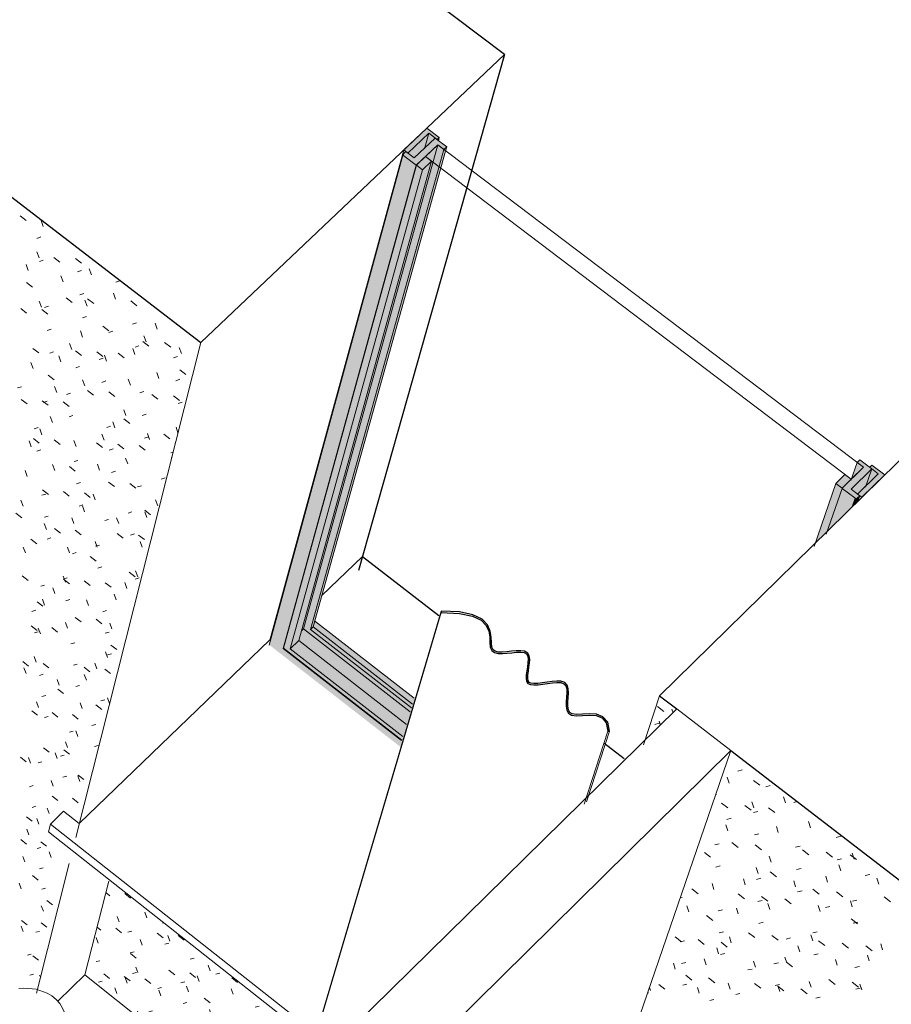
# Model space of a CAD drawing. Header units: centimetres. Extents: x 1151.07 to 1152.71, y 1902.53 to 1904.06.
# Tile 63 of 65: x 1151.95 to 1152.16, y 1903.55 to 1903.79. Entities that reach past the tile are written whole.
import ezdxf

# ---------------------------------------------------------------- set-up
doc = ezdxf.new("R2010")
doc.units = ezdxf.units.CM
for name, color, linetype, lineweight in [('Krawędzie wspólne', 7, 'Continuous', 9), ('Meble', 7, 'Continuous', 9), ('Okna', 7, 'Continuous', 9), ('Okna-2', 250, 'Continuous', 25), ('Rama_Szpros', 7, 'Continuous', 9), ('Rama_Szpros-1', 8, 'Continuous', 9), ('Rama_Szpros-2', 9, 'Continuous', 9), ('Rama_Szpros-3', 50, 'Continuous', 18), ('Rama_Szpros-4', 67, 'Continuous', 9), ('Szkło', 50, 'Continuous', 18), ('Szkło-1', 67, 'Continuous', 9), ('Wzór powierzchni', 7, 'Continuous', 9), ('Wzór powierzchni-4', 10, 'Continuous', 9), ('Ściany', 7, 'Continuous', 9), ('Ściany-1', 250, 'Continuous', 25), ('Ściany-2', 47, 'Continuous', 25), ('Ściany-3', 67, 'Continuous', 9)]:
    doc.layers.add(name, color=color, linetype=linetype, lineweight=lineweight)

# ---------------------------------------------------------------- blocks, each defined once
blk = doc.blocks.new('FP_17-Aksono Kopia 1')
at = {"layer": 'Wzór powierzchni-4'}
for p, q in [((1151.94755, 1903.74092), (1151.94905, 1903.73976)), ((1151.95329, 1903.73827), (1151.95275, 1903.73979)), ((1151.95264, 1903.73568), (1151.95168, 1903.73532)), ((1151.95224, 1903.73052), (1151.9517, 1903.73203)), ((1151.94957, 1903.72737), (1151.94903, 1903.72887)), ((1151.95329, 1903.72994), (1151.95232, 1903.72959)), ((1151.95591, 1903.73065), (1151.95741, 1903.72949)), ((1151.96122, 1903.7304), (1151.96272, 1903.72924)), ((1151.96271, 1903.72741), (1151.96174, 1903.72706)), ((1151.9652, 1903.7263), (1151.96466, 1903.72781)), ((1151.94915, 1903.72442), (1151.95064, 1903.72327)), ((1151.95817, 1903.72455), (1151.95763, 1903.72606)), ((1151.97219, 1903.72487), (1151.97121, 1903.72452)), ((1151.96333, 1903.72169), (1151.96236, 1903.72135)), ((1151.97115, 1903.7203), (1151.97062, 1903.72181)), ((1151.95281, 1903.7183), (1151.95228, 1903.71979)), ((1151.95895, 1903.72066), (1151.96044, 1903.71951)), ((1151.9641, 1903.71859), (1151.96357, 1903.72009)), ((1151.96425, 1903.72039), (1151.96575, 1903.71924)), ((1151.97493, 1903.71985), (1151.97644, 1903.71869)), ((1151.94769, 1903.71799), (1151.94917, 1903.71684)), ((1151.95293, 1903.71772), (1151.95442, 1903.71657)), ((1151.95457, 1903.71856), (1151.95361, 1903.71821)), ((1151.96395, 1903.716), (1151.96299, 1903.71566)), ((1151.97636, 1903.71446), (1151.97538, 1903.71412)), ((1151.98147, 1903.71287), (1151.98094, 1903.71438)), ((1151.95521, 1903.7129), (1151.95426, 1903.71256)), ((1151.96301, 1903.71094), (1151.96248, 1903.71243)), ((1151.96803, 1903.71366), (1151.96953, 1903.7125)), ((1151.97045, 1903.71239), (1151.96947, 1903.71205)), ((1151.96032, 1903.70785), (1151.95979, 1903.70933)), ((1151.97793, 1903.70986), (1151.97943, 1903.70869)), ((1151.97871, 1903.70975), (1151.97818, 1903.71125)), ((1151.98329, 1903.70956), (1151.98481, 1903.7084)), ((1151.95072, 1903.70814), (1151.95221, 1903.70699)), ((1151.95585, 1903.70727), (1151.95489, 1903.70693)), ((1151.96122, 1903.70754), (1151.96271, 1903.70639)), ((1151.9665, 1903.70724), (1151.96799, 1903.70609)), ((1151.97181, 1903.70694), (1151.97331, 1903.70578)), ((1151.97597, 1903.70664), (1151.97544, 1903.70814)), ((1151.97696, 1903.70877), (1151.97598, 1903.70843)), ((1151.98744, 1903.70687), (1151.98691, 1903.70837)), ((1151.95074, 1903.70314), (1151.95021, 1903.70462)), ((1151.95765, 1903.70477), (1151.95712, 1903.70626)), ((1151.96812, 1903.7057), (1151.96715, 1903.70536)), ((1151.96892, 1903.70499), (1151.96839, 1903.70648)), ((1151.98647, 1903.70616), (1151.98548, 1903.70582)), ((1151.96228, 1903.70367), (1151.96132, 1903.70334)), ((1151.9819, 1903.70067), (1151.98138, 1903.70216)), ((1151.98707, 1903.70281), (1151.98858, 1903.70165)), ((1151.95448, 1903.70149), (1151.95596, 1903.70035)), ((1151.96353, 1903.69885), (1151.963, 1903.70034)), ((1151.96873, 1903.70007), (1151.96776, 1903.69973)), ((1151.97483, 1903.69904), (1151.9743, 1903.70053)), ((1151.98705, 1903.70048), (1151.98606, 1903.70014)), ((1151.94786, 1903.69866), (1151.94692, 1903.69834)), ((1151.9566, 1903.69725), (1151.95607, 1903.69872)), ((1151.96, 1903.69707), (1151.95905, 1903.69674)), ((1151.96422, 1903.6977), (1151.96571, 1903.69655)), ((1151.96949, 1903.69738), (1151.97098, 1903.69622)), ((1151.97814, 1903.69745), (1151.97717, 1903.69712)), ((1151.94782, 1903.69552), (1151.94929, 1903.69438)), ((1151.95301, 1903.69519), (1151.95449, 1903.69405)), ((1151.95423, 1903.69508), (1151.95329, 1903.69476)), ((1151.95822, 1903.69487), (1151.9597, 1903.69372)), ((1151.98011, 1903.69673), (1151.98162, 1903.69557)), ((1151.98546, 1903.6964), (1151.98697, 1903.69524)), ((1151.98762, 1903.69482), (1151.98664, 1903.69449)), ((1151.9737, 1903.69149), (1151.97318, 1903.69297)), ((1151.95555, 1903.68977), (1151.95502, 1903.69124)), ((1151.96062, 1903.69149), (1151.95967, 1903.69117)), ((1151.971, 1903.68846), (1151.97048, 1903.68994)), ((1151.97324, 1903.69072), (1151.97473, 1903.68957)), ((1151.97873, 1903.69183), (1151.97776, 1903.6915)), ((1151.952, 1903.68856), (1151.95106, 1903.68824)), ((1151.95292, 1903.68678), (1151.95239, 1903.68824)), ((1151.96994, 1903.68887), (1151.96898, 1903.68855)), ((1151.98661, 1903.68726), (1151.98614, 1903.68861)), ((1151.9503, 1903.6838), (1151.94977, 1903.68525)), ((1151.95083, 1903.68582), (1151.95229, 1903.68468)), ((1151.95601, 1903.68548), (1151.95748, 1903.68433)), ((1151.96138, 1903.6839), (1151.96086, 1903.68536)), ((1151.96645, 1903.68478), (1151.96793, 1903.68363)), ((1151.96831, 1903.68545), (1151.96779, 1903.68692)), ((1151.97932, 1903.68623), (1151.97835, 1903.68591)), ((1151.9796, 1903.68556), (1151.97907, 1903.68704)), ((1151.98307, 1903.68688), (1151.98457, 1903.68572)), ((1151.95264, 1903.68305), (1151.9517, 1903.68273)), ((1151.97054, 1903.68331), (1151.96958, 1903.68299)), ((1151.9717, 1903.68443), (1151.97319, 1903.68328)), ((1151.97698, 1903.68408), (1151.97847, 1903.68293)), ((1151.9854, 1903.68247), (1151.98482, 1903.68228)), ((1151.96186, 1903.68042), (1151.96091, 1903.68011)), ((1151.97417, 1903.67955), (1151.97365, 1903.68101)), ((1151.98502, 1903.68096), (1151.98497, 1903.6811)), ((1151.94928, 1903.67644), (1151.94876, 1903.67789)), ((1151.9561, 1903.67795), (1151.95558, 1903.6794)), ((1151.95973, 1903.67891), (1151.9612, 1903.67777)), ((1151.96722, 1903.67802), (1151.9667, 1903.67948)), ((1151.97114, 1903.67778), (1151.97018, 1903.67746)), ((1151.96941, 1903.67508), (1151.97089, 1903.67393)), ((1151.98342, 1903.67607), (1151.98245, 1903.67575)), ((1151.95309, 1903.67311), (1151.95455, 1903.67197)), ((1151.95825, 1903.67273), (1151.95972, 1903.67159)), ((1151.96248, 1903.67492), (1151.96153, 1903.67461)), ((1151.97466, 1903.67471), (1151.97614, 1903.67356)), ((1151.97756, 1903.67416), (1151.97659, 1903.67385)), ((1151.94828, 1903.66914), (1151.94775, 1903.67058)), ((1151.9539, 1903.6721), (1151.95296, 1903.67179)), ((1151.96344, 1903.67236), (1151.96491, 1903.67122)), ((1151.96613, 1903.67065), (1151.96561, 1903.6721)), ((1151.9816, 1903.66921), (1151.98108, 1903.67067)), ((1151.96309, 1903.66944), (1151.96214, 1903.66914)), ((1151.96348, 1903.66771), (1151.96296, 1903.66916)), ((1151.97523, 1903.66771), (1151.97427, 1903.6674)), ((1151.97837, 1903.66813), (1151.97985, 1903.66698)), ((1151.97889, 1903.66626), (1151.97838, 1903.66771)), ((1151.94653, 1903.66737), (1151.94798, 1903.66624)), ((1151.95453, 1903.66665), (1151.95359, 1903.66635)), ((1151.96085, 1903.66479), (1151.96033, 1903.66623)), ((1151.96944, 1903.66584), (1151.96849, 1903.66554)), ((1151.97195, 1903.66479), (1151.97143, 1903.66624)), ((1151.95404, 1903.66334), (1151.95352, 1903.66478)), ((1151.95606, 1903.66355), (1151.95752, 1903.66241)), ((1151.96121, 1903.66315), (1151.96268, 1903.66202)), ((1151.95021, 1903.6609), (1151.95166, 1903.65977)), ((1151.95515, 1903.66124), (1151.95422, 1903.66094)), ((1151.96663, 1903.65896), (1151.96611, 1903.6604)), ((1151.9716, 1903.66236), (1151.97307, 1903.66122)), ((1151.97582, 1903.66223), (1151.97486, 1903.66193)), ((1151.97682, 1903.66196), (1151.9783, 1903.66082)), ((1151.94886, 1903.65757), (1151.94834, 1903.659)), ((1151.9598, 1903.65753), (1151.95928, 1903.65897)), ((1151.96717, 1903.65947), (1151.96622, 1903.65917)), ((1151.97777, 1903.65893), (1151.97725, 1903.66038)), ((1151.96145, 1903.65765), (1151.96051, 1903.65735)), ((1151.9649, 1903.65666), (1151.96636, 1903.65552)), ((1151.96777, 1903.65406), (1151.96682, 1903.65376)), ((1151.97665, 1903.65165), (1151.97613, 1903.65309)), ((1151.94808, 1903.65186), (1151.94952, 1903.65074)), ((1151.95876, 1903.65033), (1151.95824, 1903.65175)), ((1151.95828, 1903.65103), (1151.95973, 1903.6499)), ((1151.95922, 1903.65136), (1151.95829, 1903.65107)), ((1151.97452, 1903.6528), (1151.97599, 1903.65165)), ((1151.97698, 1903.65135), (1151.97603, 1903.65105)), ((1151.95358, 1903.64958), (1151.95265, 1903.64929)), ((1151.95616, 1903.64748), (1151.95564, 1903.6489)), ((1151.96342, 1903.65061), (1151.96487, 1903.64947)), ((1151.96858, 1903.65018), (1151.97004, 1903.64905)), ((1151.97398, 1903.64877), (1151.97346, 1903.65021)), ((1151.95357, 1903.64465), (1151.95305, 1903.64606)), ((1151.95983, 1903.646), (1151.9589, 1903.64571)), ((1151.9645, 1903.64454), (1151.96398, 1903.64596)), ((1151.97132, 1903.64591), (1151.97081, 1903.64734)), ((1151.9514, 1903.64337), (1151.95047, 1903.64308)), ((1151.95174, 1903.64546), (1151.95318, 1903.64433)), ((1151.96121, 1903.6416), (1151.96266, 1903.64047)), ((1151.96634, 1903.64116), (1151.9678, 1903.64003)), ((1151.96896, 1903.64329), (1151.96802, 1903.643)), ((1151.95031, 1903.63951), (1151.95175, 1903.63838)), ((1151.95256, 1903.63755), (1151.95205, 1903.63896)), ((1151.95539, 1903.63907), (1151.95683, 1903.63794)), ((1151.95928, 1903.63889), (1151.95877, 1903.6403)), ((1151.97024, 1903.63875), (1151.96973, 1903.64017)), ((1151.95202, 1903.63806), (1151.9511, 1903.63778)), ((1151.96955, 1903.63794), (1151.96861, 1903.63765)), ((1151.96105, 1903.63534), (1151.96012, 1903.63506)), ((1151.97, 1903.63474), (1151.97145, 1903.63361)), ((1151.95156, 1903.63051), (1151.95104, 1903.63191)), ((1151.96916, 1903.63164), (1151.96865, 1903.63305)), ((1151.97014, 1903.63261), (1151.9692, 1903.63233)), ((1151.9482, 1903.63066), (1151.94963, 1903.62954)), ((1151.94901, 1903.62775), (1151.9485, 1903.62914)), ((1151.95324, 1903.6302), (1151.95468, 1903.62908)), ((1151.96165, 1903.63005), (1151.96073, 1903.62977)), ((1151.9634, 1903.62927), (1151.96484, 1903.62815)), ((1151.96655, 1903.62885), (1151.96603, 1903.63026)), ((1151.96851, 1903.62881), (1151.96995, 1903.62768)), ((1151.95326, 1903.62752), (1151.95234, 1903.62724)), ((1151.96394, 1903.62607), (1151.96343, 1903.62748)), ((1151.95723, 1903.62479), (1151.95672, 1903.62619)), ((1151.95687, 1903.62386), (1151.9583, 1903.62274)), ((1151.96226, 1903.62478), (1151.96133, 1903.6245)), ((1151.95388, 1903.62228), (1151.95296, 1903.62201)), ((1151.96964, 1903.62033), (1151.96913, 1903.62173)), ((1151.95211, 1903.61931), (1151.9516, 1903.6207)), ((1151.9629, 1903.61907), (1151.96239, 1903.62047)), ((1151.96629, 1903.61998), (1151.96773, 1903.61885)), ((1151.96848, 1903.62119), (1151.96755, 1903.62092)), ((1152.10528, 1903.61954), (1152.10684, 1903.61834)), ((1151.95042, 1903.61852), (1151.95184, 1903.6174)), ((1151.95449, 1903.61706), (1151.95357, 1903.61679)), ((1151.95544, 1903.61803), (1151.95687, 1903.61691)), ((1151.96049, 1903.61754), (1151.96192, 1903.61642)), ((1152.1091, 1903.61802), (1152.10883, 1903.61886)), ((1151.96626, 1903.61512), (1151.96533, 1903.61485)), ((1152.10562, 1903.6154), (1152.10455, 1903.61512)), ((1152.10599, 1903.61497), (1152.10568, 1903.61593)), ((1151.96066, 1903.61349), (1151.95974, 1903.61322)), ((1151.96186, 1903.61212), (1151.96135, 1903.61351)), ((1151.95332, 1903.60936), (1151.95474, 1903.60824)), ((1151.95929, 1903.60941), (1151.95879, 1903.6108)), ((1151.96684, 1903.60991), (1151.96592, 1903.60964)), ((1151.94763, 1903.60699), (1151.94904, 1903.60588)), ((1151.95014, 1903.60553), (1151.94963, 1903.6069)), ((1151.95674, 1903.60672), (1151.95623, 1903.6081)), ((1151.95848, 1903.60749), (1151.95756, 1903.60723)), ((1151.95834, 1903.60885), (1151.95976, 1903.60773)), ((1151.95295, 1903.6059), (1151.95204, 1903.60564)), ((1151.95908, 1903.60233), (1151.95816, 1903.60207)), ((1151.96236, 1903.60104), (1151.96186, 1903.60242)), ((1151.96193, 1903.60259), (1151.96335, 1903.60147)), ((1152.12296, 1903.60061), (1152.12248, 1903.60209)), ((1152.12622, 1903.60386), (1152.12512, 1903.60357)), ((1151.95081, 1903.59997), (1151.94991, 1903.59972)), ((1151.95574, 1903.59987), (1151.95523, 1903.60125)), ((1152.12901, 1903.60127), (1152.13059, 1903.60006)), ((1152.13312, 1903.59999), (1152.13202, 1903.5997)), ((1151.9555, 1903.59739), (1151.95691, 1903.59628)), ((1152.11977, 1903.59773), (1152.11971, 1903.59791)), ((1152.13694, 1903.59573), (1152.13646, 1903.59722)), ((1151.95142, 1903.59487), (1151.95052, 1903.59461)), ((1151.9605, 1903.59687), (1151.96191, 1903.59575)), ((1152.12106, 1903.59567), (1152.12262, 1903.59447)), ((1152.12686, 1903.5951), (1152.12843, 1903.59389)), ((1152.12905, 1903.59448), (1152.12857, 1903.59597)), ((1152.13983, 1903.59605), (1152.13894, 1903.59582)), ((1151.94913, 1903.59226), (1151.95054, 1903.59115)), ((1151.95474, 1903.59308), (1151.95423, 1903.59444)), ((1152.13006, 1903.59358), (1152.12897, 1903.5933)), ((1152.13269, 1903.59452), (1152.13426, 1903.59331)), ((1151.95222, 1903.59045), (1151.95172, 1903.59181)), ((1152.12266, 1903.58878), (1152.12219, 1903.59025)), ((1152.12347, 1903.59191), (1152.12239, 1903.59164)), ((1152.13514, 1903.58836), (1152.13467, 1903.58984)), ((1152.14306, 1903.58958), (1152.14259, 1903.59107)), ((1151.94972, 1903.58783), (1151.94921, 1903.58919)), ((1152.13033, 1903.58805), (1152.12924, 1903.58778)), ((1152.15058, 1903.58747), (1152.14947, 1903.58719)), ((1151.94776, 1903.58664), (1151.94916, 1903.58553)), ((1151.95269, 1903.58609), (1151.9541, 1903.58498)), ((1152.12047, 1903.58559), (1152.1194, 1903.58532)), ((1152.12366, 1903.58591), (1152.12522, 1903.58471)), ((1152.12945, 1903.58531), (1152.13101, 1903.58411)), ((1152.14053, 1903.58499), (1152.13943, 1903.58472)), ((1151.94875, 1903.58114), (1151.94824, 1903.58249)), ((1151.95264, 1903.58471), (1151.95174, 1903.58446)), ((1151.95527, 1903.58222), (1151.95477, 1903.58358)), ((1152.11685, 1903.58347), (1152.1184, 1903.58227)), ((1152.13335, 1903.58105), (1152.13288, 1903.58252)), ((1152.14112, 1903.58411), (1152.14269, 1903.5829)), ((1152.14699, 1903.58351), (1152.14857, 1903.58229)), ((1152.1529, 1903.5829), (1152.15448, 1903.58168)), ((1152.15388, 1903.58177), (1152.15342, 1903.58326)), ((1152.12076, 1903.58012), (1152.11968, 1903.57985)), ((1152.1508, 1903.58191), (1152.14969, 1903.58164)), ((1152.1506, 1903.57893), (1152.15013, 1903.58041)), ((1151.95062, 1903.57771), (1151.95201, 1903.5766)), ((1151.95325, 1903.57966), (1151.95235, 1903.57942)), ((1152.13015, 1903.57823), (1152.12968, 1903.5797)), ((1152.1331, 1903.57862), (1152.13467, 1903.57742)), ((1152.14077, 1903.57947), (1152.13967, 1903.57921)), ((1152.15776, 1903.578), (1152.15664, 1903.57773)), ((1151.94779, 1903.57449), (1151.94729, 1903.57584)), ((1152.11922, 1903.57429), (1152.11875, 1903.57575)), ((1152.12697, 1903.57544), (1152.1265, 1903.5769)), ((1152.13085, 1903.57706), (1152.12977, 1903.5768)), ((1152.13942, 1903.57494), (1152.13895, 1903.57641)), ((1152.14733, 1903.5761), (1152.14686, 1903.57758)), ((1152.16002, 1903.57561), (1152.15955, 1903.57709)), ((1151.95385, 1903.57463), (1151.95295, 1903.57439)), ((1152.11374, 1903.57444), (1152.11528, 1903.57324)), ((1152.12519, 1903.5732), (1152.12674, 1903.572)), ((1152.14101, 1903.57398), (1152.13991, 1903.57372)), ((1152.14367, 1903.57435), (1152.14524, 1903.57314)), ((1152.14953, 1903.57372), (1152.1511, 1903.57251)), ((1151.95416, 1903.57159), (1151.95555, 1903.57049)), ((1152.11134, 1903.57231), (1152.11088, 1903.5722)), ((1152.13111, 1903.5716), (1152.13003, 1903.57134)), ((1152.13095, 1903.57257), (1152.13251, 1903.57137)), ((1152.13301, 1903.56936), (1152.13254, 1903.57082)), ((1152.13675, 1903.57194), (1152.13831, 1903.57074)), ((1152.1455, 1903.56884), (1152.14503, 1903.57031)), ((1152.15343, 1903.56997), (1152.15296, 1903.57145)), ((1152.15459, 1903.57167), (1152.15348, 1903.57141)), ((1152.16134, 1903.57245), (1152.16293, 1903.57124)), ((1151.9533, 1903.56892), (1151.9528, 1903.57026)), ((1152.11297, 1903.56877), (1152.1125, 1903.57021)), ((1152.12132, 1903.56925), (1152.12025, 1903.56899)), ((1152.12523, 1903.56824), (1152.12476, 1903.5697)), ((1152.14789, 1903.57009), (1152.14679, 1903.56983)), ((1151.94788, 1903.56666), (1151.94927, 1903.56556)), ((1151.95277, 1903.56608), (1151.95416, 1903.56497)), ((1152.11736, 1903.56784), (1152.1189, 1903.56664)), ((1152.13137, 1903.56617), (1152.13029, 1903.56591)), ((1152.15318, 1903.56701), (1152.15475, 1903.5658)), ((1152.1548, 1903.56618), (1152.15369, 1903.56592)), ((1151.94834, 1903.56386), (1151.94785, 1903.56519)), ((1151.95234, 1903.56393), (1151.95145, 1903.5637)), ((1152.1216, 1903.56385), (1152.12053, 1903.5636)), ((1152.12776, 1903.56358), (1152.1293, 1903.56238)), ((1152.14368, 1903.56163), (1152.14321, 1903.56309)), ((1152.14479, 1903.56384), (1152.1437, 1903.56359)), ((1152.10963, 1903.56254), (1152.11116, 1903.56135)), ((1152.11193, 1903.56156), (1152.11088, 1903.56131)), ((1152.11529, 1903.56189), (1152.11683, 1903.56071)), ((1152.12098, 1903.56125), (1152.12252, 1903.56006)), ((1152.12351, 1903.5611), (1152.12304, 1903.56255)), ((1152.13351, 1903.56293), (1152.13506, 1903.56173)), ((1152.13819, 1903.5623), (1152.1371, 1903.56204)), ((1152.14511, 1903.56163), (1152.14667, 1903.56043)), ((1152.15094, 1903.56098), (1152.15251, 1903.55977)), ((1152.16093, 1903.55938), (1152.16047, 1903.56085)), ((1151.95025, 1903.55828), (1151.94936, 1903.55805)), ((1152.12038, 1903.55838), (1152.11991, 1903.55982)), ((1152.12188, 1903.55848), (1152.12081, 1903.55823)), ((1152.14046, 1903.55888), (1152.13999, 1903.56033)), ((1152.14502, 1903.55841), (1152.14393, 1903.55816)), ((1152.15681, 1903.56032), (1152.15838, 1903.55911)), ((1151.95071, 1903.55787), (1151.9521, 1903.55677)), ((1152.10965, 1903.55462), (1152.10918, 1903.55605)), ((1152.11223, 1903.55622), (1152.11118, 1903.55597)), ((1152.11726, 1903.55567), (1152.11679, 1903.55711)), ((1152.1295, 1903.55508), (1152.12903, 1903.55652)), ((1152.13515, 1903.55613), (1152.13407, 1903.55588)), ((1152.13726, 1903.55614), (1152.13679, 1903.55759)), ((1152.13713, 1903.55632), (1152.13868, 1903.55512)), ((1152.14973, 1903.55554), (1152.14926, 1903.557)), ((1152.15765, 1903.55662), (1152.15718, 1903.55808)), ((1151.95085, 1903.55336), (1151.94997, 1903.55313)), ((1152.12863, 1903.55462), (1152.12756, 1903.55438)), ((1152.15522, 1903.55527), (1152.15411, 1903.55502)), ((1151.95257, 1903.55257), (1151.95236, 1903.55312)), ((1152.10558, 1903.5508), (1152.1071, 1903.54962)), ((1152.11253, 1903.5509), (1152.11148, 1903.55066)), ((1152.11222, 1903.55306), (1152.11374, 1903.55188)), ((1152.11787, 1903.5524), (1152.1194, 1903.55121)), ((1152.12322, 1903.54967), (1152.12275, 1903.55111)), ((1152.12925, 1903.55107), (1152.13079, 1903.54987)), ((1152.14328, 1903.55009), (1152.14281, 1903.55153)), ((1152.14763, 1903.55201), (1152.14918, 1903.5508)), ((1152.15345, 1903.55133), (1152.15501, 1903.55013)), ((1152.15578, 1903.54946), (1152.15532, 1903.55091)), ((1152.10301, 1903.54871), (1152.10279, 1903.54865)), ((1152.10353, 1903.54927), (1152.10327, 1903.55005)), ((1152.11558, 1903.54864), (1152.11511, 1903.55007)), ((1152.12565, 1903.54853), (1152.12459, 1903.54829)), ((1152.1354, 1903.55076), (1152.13432, 1903.55051)), ((1152.13498, 1903.55039), (1152.13653, 1903.5492)), ((1152.13549, 1903.54905), (1152.13502, 1903.55049)), ((1152.14074, 1903.54972), (1152.14229, 1903.54852)), ((1152.15542, 1903.54985), (1152.15432, 1903.54961)), ((1152.11921, 1903.54707), (1152.11816, 1903.54683)), ((1152.14548, 1903.54762), (1152.14439, 1903.54737))]:
    blk.add_line(p, q, dxfattribs=at)
blk = doc.blocks.new('FP_25-Aksono Kopia 1')
at = {"layer": 'Wzór powierzchni-4'}
for p, q in [((1151.9688, 1903.57349), (1151.96976, 1903.57274)), ((1151.97345, 1903.57329), (1151.9749, 1903.57214)), ((1151.97888, 1903.56732), (1151.97837, 1903.56871)), ((1151.97207, 1903.56626), (1151.97156, 1903.56765)), ((1151.98313, 1903.56604), (1151.9828, 1903.56595)), ((1151.96658, 1903.56494), (1151.96754, 1903.56419)), ((1151.9712, 1903.56472), (1151.97265, 1903.56358)), ((1151.97518, 1903.56398), (1151.97424, 1903.56374)), ((1151.98148, 1903.56349), (1151.98293, 1903.56234)), ((1151.96685, 1903.56104), (1151.96634, 1903.56241)), ((1151.97778, 1903.5605), (1151.97727, 1903.56188)), ((1151.98431, 1903.56102), (1151.98337, 1903.56078)), ((1151.98461, 1903.56154), (1151.98411, 1903.56293)), ((1151.98666, 1903.56287), (1151.98811, 1903.56172)), ((1151.97575, 1903.55884), (1151.97482, 1903.5586)), ((1151.97483, 1903.55843), (1151.97627, 1903.55729)), ((1151.96729, 1903.55668), (1151.96636, 1903.55644)), ((1151.99061, 1903.55732), (1151.98966, 1903.55708)), ((1151.96825, 1903.55343), (1151.96968, 1903.55229)), ((1151.97633, 1903.55372), (1151.97539, 1903.55348)), ((1151.97668, 1903.55373), (1151.97617, 1903.5551)), ((1151.98434, 1903.55434), (1151.98579, 1903.5532)), ((1151.98951, 1903.5537), (1151.99096, 1903.55256)), ((1151.99455, 1903.55416), (1151.99405, 1903.55555)), ((1151.99693, 1903.5536), (1151.99597, 1903.55337)), ((1151.96787, 1903.55159), (1151.96695, 1903.55136)), ((1151.97333, 1903.55279), (1151.97477, 1903.55166)), ((1151.97406, 1903.55115), (1151.97355, 1903.55252)), ((1151.97844, 1903.55216), (1151.97988, 1903.55102)), ((1151.98828, 1903.55145), (1151.98734, 1903.55122)), ((1151.99187, 1903.55156), (1151.99136, 1903.55294)), ((1151.99991, 1903.55242), (1152.00137, 1903.55127)), ((1151.97145, 1903.54858), (1151.97095, 1903.54995)), ((1151.98257, 1903.55003), (1151.98163, 1903.5498)), ((1151.98236, 1903.54798), (1151.98186, 1903.54935)), ((1151.98919, 1903.54897), (1151.98869, 1903.55034)), ((1152.00029, 1903.54836), (1151.99979, 1903.54975)), ((1151.98883, 1903.54633), (1151.98789, 1903.5461)), ((1151.99312, 1903.54741), (1151.99457, 1903.54626)), ((1151.97619, 1903.54376), (1151.97762, 1903.54262)), ((1151.97711, 1903.54287), (1151.97661, 1903.54423)), ((1151.98029, 1903.54424), (1151.97936, 1903.54401)), ((1151.98805, 1903.54223), (1151.98755, 1903.5436)), ((1151.9949, 1903.5432), (1151.9944, 1903.54457)), ((1152.00604, 1903.54256), (1152.00554, 1903.54395)), ((1152.0067, 1903.54544), (1152.00573, 1903.5452)), ((1151.98641, 1903.54244), (1151.98785, 1903.5413)), ((1151.99156, 1903.54178), (1151.993, 1903.54064)), ((1151.99673, 1903.54112), (1151.99818, 1903.53997)), ((1151.99799, 1903.54333), (1151.99704, 1903.5431)), ((1152.00272, 1903.54327), (1152.00418, 1903.54212)), ((1152.00795, 1903.54261), (1152.00941, 1903.54145)), ((1152.00721, 1903.5403), (1152.00625, 1903.54007)), ((1151.98692, 1903.53555), (1151.98642, 1903.53691)), ((1151.99852, 1903.53822), (1151.99757, 1903.53799)), ((1152.00483, 1903.53582), (1152.00433, 1903.53719)), ((1152.01156, 1903.53629), (1152.01302, 1903.53514)), ((1152.01355, 1903.53656), (1152.01259, 1903.53633)), ((1152.01891, 1903.53782), (1152.01845, 1903.53772)), ((1151.98992, 1903.53616), (1151.98898, 1903.53594)), ((1152.00212, 1903.53327), (1152.00163, 1903.53464)), ((1151.98923, 1903.53342), (1151.99067, 1903.53228)), ((1151.99437, 1903.53274), (1151.99582, 1903.5316)), ((1151.99904, 1903.53313), (1151.99809, 1903.53291)), ((1151.99943, 1903.53073), (1151.99894, 1903.5321)), ((1152.00472, 1903.53138), (1152.00617, 1903.53023)), ((1152.01055, 1903.53004), (1152.01006, 1903.53141)), ((1152.01753, 1903.53096), (1152.01703, 1903.53234)), ((1151.99243, 1903.53025), (1151.99209, 1903.53118)), ((1152.00533, 1903.52941), (1152.00437, 1903.52919)), ((1152.00993, 1903.53069), (1152.01138, 1903.52954)), ((1152.01113, 1903.53076), (1152.01017, 1903.53054)), ((1152.01516, 1903.53), (1152.01662, 1903.52884)), ((1151.99796, 1903.52651), (1151.9994, 1903.52537)), ((1152.00513, 1903.52498), (1152.00463, 1903.52635)), ((1152.01163, 1903.52568), (1152.01067, 1903.52546)), ((1152.00296, 1903.52369), (1152.00201, 1903.52347)), ((1152.0075, 1903.52235), (1152.00895, 1903.5212))]:
    blk.add_line(p, q, dxfattribs=at)

msp = doc.modelspace()

# ---------------------------------------------------------------- hatches: boundary and pattern name
at = {"layer": 'Rama_Szpros-1'}
h = msp.add_hatch(color=256, dxfattribs=at)
h.paths.add_polyline_path([(1152.15581, 1903.67129), (1152.16146, 1903.67682), (1152.15826, 1903.67924), (1152.15775, 1903.67874), (1152.15988, 1903.67713), (1152.15474, 1903.67209)])
h.paths.add_polyline_path([(1152.0435, 1903.75643), (1152.04866, 1903.76133), (1152.05073, 1903.75976), (1152.05124, 1903.76025), (1152.04814, 1903.7626), (1152.04247, 1903.75722)])
h = msp.add_hatch(color=256, dxfattribs=at)
h.paths.add_polyline_path([(1152.1544, 1903.67102), (1152.15472, 1903.67114), (1152.15528, 1903.67169), (1152.15315, 1903.6733), (1152.15828, 1903.67833), (1152.1553, 1903.68059), (1152.15462, 1903.67992), (1152.15622, 1903.67871), (1152.15091, 1903.67351), (1152.15405, 1903.67113)])
h.paths.add_polyline_path([(1152.04554, 1903.75342), (1152.05087, 1903.75848), (1152.05242, 1903.7573), (1152.05311, 1903.75796), (1152.05021, 1903.76015), (1152.04505, 1903.75526), (1152.04298, 1903.75683), (1152.04242, 1903.75629), (1152.04232, 1903.75601), (1152.04248, 1903.75574)])
h = msp.add_hatch(color=256, dxfattribs=at)
h.paths.add_polyline_path([(1152.15095, 1903.67356), (1152.15318, 1903.67574), (1152.15161, 1903.67692), (1152.14939, 1903.67474)])
h.paths.add_polyline_path([(1152.04711, 1903.75231), (1152.04934, 1903.75443), (1152.04782, 1903.75558), (1152.04558, 1903.75346)])
at = {"layer": 'Rama_Szpros-2'}
for points in [[(1152.04505, 1903.75526), (1152.04767, 1903.75774), (1152.04866, 1903.76133), (1152.0435, 1903.75643), (1152.04442, 1903.75574)], [(1152.05104, 1903.75952), (1152.05124, 1903.76025), (1152.05073, 1903.75976), (1152.05087, 1903.75965)], [(1152.01937, 1903.63861), (1152.02002, 1903.63923), (1152.05311, 1903.75796), (1152.05242, 1903.7573), (1152.01941, 1903.63875)], [(1152.00938, 1903.63464), (1152.04248, 1903.75574), (1152.04232, 1903.75601), (1152.00923, 1903.6349), (1152.0093, 1903.63472)], [(1152.01436, 1903.63381), (1152.01647, 1903.63584), (1152.04934, 1903.75443), (1152.04711, 1903.75231), (1152.01439, 1903.63392)], [(1152.15474, 1903.67209), (1152.15681, 1903.67412), (1152.15826, 1903.67832), (1152.15315, 1903.6733), (1152.15405, 1903.67262)], [(1152.15322, 1903.66875), (1152.15423, 1903.66974), (1152.15472, 1903.67114), (1152.1544, 1903.67102), (1152.15405, 1903.67113)], [(1152.15423, 1903.66974), (1152.15478, 1903.67028), (1152.15528, 1903.67169), (1152.15472, 1903.67114)], [(1152.04459, 1903.61905), (1152.04486, 1903.61997), (1152.02002, 1903.63923), (1152.01937, 1903.63861), (1152.04435, 1903.61924)], [(1152.04486, 1903.61997), (1152.0453, 1903.62144), (1152.02043, 1903.64072), (1152.02002, 1903.63923), (1152.0329, 1903.62924)], [(1152.04249, 1903.61197), (1152.04338, 1903.61495), (1152.01647, 1903.63584), (1152.01436, 1903.63381), (1152.04239, 1903.61205)]]:
    msp.add_hatch(color=256, dxfattribs=at).paths.add_polyline_path(points)
h = msp.add_hatch(color=256, dxfattribs=at)
h.paths.add_polyline_path([(1152.15681, 1903.67412), (1152.15988, 1903.67713), (1152.15828, 1903.67833), (1152.15775, 1903.67682)])
h.paths.add_polyline_path([(1152.04767, 1903.75774), (1152.05021, 1903.76015), (1152.04866, 1903.76133), (1152.04773, 1903.75796)])
h = msp.add_hatch(color=256, dxfattribs=at)
h.paths.add_polyline_path([(1152.01264, 1903.63392), (1152.01268, 1903.63396), (1152.01268, 1903.63407)])
h.paths.add_polyline_path([(1152.01713, 1903.63826), (1152.01765, 1903.63875), (1152.05087, 1903.75848), (1152.04782, 1903.75558), (1152.04934, 1903.75443), (1152.01723, 1903.63861)])
h = msp.add_hatch(color=256, dxfattribs=at)
h.paths.add_polyline_path([(1152.0443, 1903.61808), (1152.04459, 1903.61905), (1152.01937, 1903.63861), (1152.05242, 1903.7573), (1152.05087, 1903.75848), (1152.01765, 1903.63875), (1152.04246, 1903.61951)])
h.paths.add_polyline_path([(1152.15318, 1903.67574), (1152.15622, 1903.67871), (1152.15462, 1903.67992), (1152.15317, 1903.67574)])
h = msp.add_hatch(color=256, dxfattribs=at)
h.paths.add_polyline_path([(1152.00949, 1903.63596), (1152.04242, 1903.75629), (1152.04298, 1903.75683), (1152.04247, 1903.75722), (1152.00937, 1903.63605)])
h.paths.add_polyline_path([(1152.15478, 1903.67028), (1152.15581, 1903.67129), (1152.15528, 1903.67169), (1152.15508, 1903.67113)])
h = msp.add_hatch(color=256, dxfattribs=at)
h.paths.add_polyline_path([(1152.04176, 1903.60948), (1152.0422, 1903.61096), (1152.01264, 1903.63392), (1152.04554, 1903.75342), (1152.04248, 1903.75574), (1152.00938, 1903.63464), (1152.04137, 1903.60978)])
h.paths.add_polyline_path([(1152.14722, 1903.66286), (1152.15322, 1903.66875), (1152.15405, 1903.67113), (1152.15091, 1903.67351)])
h = msp.add_hatch(color=256, dxfattribs=at)
h.paths.add_polyline_path([(1152.04221, 1903.61102), (1152.04249, 1903.61197), (1152.01436, 1903.63381), (1152.04711, 1903.75231), (1152.04558, 1903.75346), (1152.01268, 1903.63396), (1152.04201, 1903.61117)])
h.paths.add_polyline_path([(1152.14429, 1903.66), (1152.14726, 1903.66291), (1152.15095, 1903.67356), (1152.14939, 1903.67474)])
h = msp.add_hatch(color=256, dxfattribs=at)
h.paths.add_polyline_path([(1152.0422, 1903.61096), (1152.04221, 1903.61102), (1152.04201, 1903.6111)])
h.paths.add_polyline_path([(1152.04338, 1903.61495), (1152.0443, 1903.61808), (1152.01765, 1903.63875), (1152.01713, 1903.63826), (1152.01647, 1903.63584), (1152.0433, 1903.61501)])

# ---------------------------------------------------------------- linework, layer by layer
at = {"layer": 'Krawędzie wspólne'}
msp.add_line((1152.12341, 1903.60867), (1152.11005, 1903.61895), dxfattribs=at)
at = {"layer": 'Meble'}
msp.add_polyline3d([(1151.9586, 1903.54372, 0), (1151.95806, 1903.54494, 0), (1151.95734, 1903.54607, 0), (1151.95646, 1903.54708, 0), (1151.95542, 1903.54795, 0), (1151.95424, 1903.54867, 0), (1151.95156, 1903.54961, 0), (1151.94845, 1903.54986, 0), (1151.94727, 1903.54978, 0)], dxfattribs=at)
at = {"layer": 'Okna'}
for p, q in [((1152.01674, 1903.525), (1152.05172, 1903.64313)), ((1152.01692, 1903.52516), (1152.05176, 1903.64278)), ((1152.00937, 1903.63605), (1151.96218, 1903.5906)), ((1152.00949, 1903.63596), (1152.00937, 1903.63605)), ((1152.09294, 1903.61343), (1152.08707, 1903.59536)), ((1152.0877, 1903.59601), (1152.09336, 1903.61341)), ((1151.95832, 1903.59363), (1151.95504, 1903.59047)), ((1151.96218, 1903.5906), (1151.95832, 1903.59363)), ((1151.95504, 1903.59047), (1151.95456, 1903.58856)), ((1151.95504, 1903.59047), (1152.02038, 1903.53897)), ((1152.01983, 1903.5371), (1151.95456, 1903.58856))]:
    msp.add_line(p, q, dxfattribs=at)
at = {"layer": 'Okna-2'}
for p, q in [((1152.05172, 1903.64313), (1152.05176, 1903.64278)), ((1152.09294, 1903.61343), (1152.09336, 1903.61341))]:
    msp.add_line(p, q, dxfattribs=at)
for points in [[(1152.09336, 1903.61341, 0), (1152.09292, 1903.61564, 0), (1152.09176, 1903.61701, 0), (1152.09015, 1903.61763, 0), (1152.08839, 1903.61775, 0), (1152.08667, 1903.61765, 0), (1152.08517, 1903.61757, 0), (1152.08414, 1903.6177, 0), (1152.08356, 1903.61808, 0), (1152.08321, 1903.61873, 0), (1152.08306, 1903.61962, 0), (1152.08306, 1903.62067, 0), (1152.08314, 1903.62178, 0), (1152.08321, 1903.62288, 0), (1152.08318, 1903.6239, 0), (1152.08293, 1903.62479, 0), (1152.08229, 1903.62546, 0), (1152.08137, 1903.62578, 0), (1152.08032, 1903.62585, 0), (1152.07917, 1903.62577, 0), (1152.07797, 1903.62561, 0), (1152.07678, 1903.62542, 0), (1152.07565, 1903.62527, 0), (1152.07466, 1903.62521, 0), (1152.07391, 1903.62529, 0), (1152.07348, 1903.62549, 0), (1152.07324, 1903.62588, 0), (1152.07313, 1903.62652, 0), (1152.07316, 1903.62736, 0), (1152.07329, 1903.6283, 0), (1152.07345, 1903.62929, 0), (1152.07359, 1903.63028, 0), (1152.07365, 1903.63121, 0), (1152.07353, 1903.63205, 0), (1152.07314, 1903.63277, 0), (1152.07236, 1903.63322, 0), (1152.0714, 1903.63336, 0), (1152.07032, 1903.63332, 0), (1152.06916, 1903.6332, 0), (1152.06797, 1903.63306, 0), (1152.06684, 1903.63298, 0), (1152.06584, 1903.63301, 0), (1152.06506, 1903.63321, 0), (1152.06456, 1903.63358, 0), (1152.06427, 1903.63425, 0), (1152.06418, 1903.63534, 0), (1152.06412, 1903.6367, 0), (1152.06388, 1903.63821, 0), (1152.0632, 1903.63974, 0), (1152.06183, 1903.64113, 0), (1152.05959, 1903.64224, 0), (1152.05629, 1903.64293, 0), (1152.05172, 1903.64313, 0)], [(1152.05176, 1903.64278, 0), (1152.05627, 1903.64259, 0), (1152.05947, 1903.64191, 0), (1152.06159, 1903.64087, 0), (1152.06286, 1903.63958, 0), (1152.06349, 1903.63815, 0), (1152.06373, 1903.6367, 0), (1152.06378, 1903.63535, 0), (1152.06388, 1903.63421, 0), (1152.06424, 1903.63339, 0), (1152.0649, 1903.6329, 0), (1152.06581, 1903.63267, 0), (1152.06688, 1903.63263, 0), (1152.06804, 1903.63272, 0), (1152.06923, 1903.63285, 0), (1152.07038, 1903.63297, 0), (1152.07141, 1903.63301, 0), (1152.07225, 1903.63289, 0), (1152.07283, 1903.63256, 0), (1152.07314, 1903.63198, 0), (1152.07324, 1903.63122, 0), (1152.07319, 1903.63033, 0), (1152.07305, 1903.62936, 0), (1152.07289, 1903.62837, 0), (1152.07276, 1903.62741, 0), (1152.07272, 1903.62653, 0), (1152.07285, 1903.6258, 0), (1152.0732, 1903.62526, 0), (1152.07382, 1903.62496, 0), (1152.07468, 1903.62487, 0), (1152.07571, 1903.62493, 0), (1152.07686, 1903.62508, 0), (1152.07806, 1903.62527, 0), (1152.07924, 1903.62543, 0), (1152.08035, 1903.62551, 0), (1152.08131, 1903.62545, 0), (1152.08207, 1903.62518, 0), (1152.08256, 1903.62467, 0), (1152.08278, 1903.62388, 0), (1152.08281, 1903.62291, 0), (1152.08274, 1903.62183, 0), (1152.08266, 1903.62071, 0), (1152.08265, 1903.61962, 0), (1152.08282, 1903.61866, 0), (1152.08324, 1903.61789, 0), (1152.084, 1903.61739, 0), (1152.08518, 1903.61723, 0), (1152.08672, 1903.61731, 0), (1152.08842, 1903.61741, 0), (1152.09008, 1903.6173, 0), (1152.09152, 1903.61675, 0), (1152.09254, 1903.61553, 0), (1152.09294, 1903.61343, 0)]]:
    msp.add_polyline3d(points, dxfattribs=at)
at = {"layer": 'Rama_Szpros'}
for p, q in [((1152.0476, 1903.7575), (1152.04866, 1903.76133)), ((1152.05103, 1903.75947), (1152.05124, 1903.76025)), ((1152.05311, 1903.75796), (1152.05282, 1903.75692)), ((1152.00916, 1903.63474), (1152.04233, 1903.75614)), ((1152.00934, 1903.63593), (1152.04247, 1903.75722)), ((1152.01264, 1903.63392), (1152.04554, 1903.75342)), ((1152.04558, 1903.75346), (1152.01268, 1903.63396)), ((1152.04934, 1903.75443), (1152.01647, 1903.63584)), ((1152.01436, 1903.63381), (1152.04711, 1903.75231)), ((1152.15671, 1903.67383), (1152.15828, 1903.67833)), ((1152.14399, 1903.65912), (1152.14939, 1903.67474)), ((1152.14699, 1903.6622), (1152.15091, 1903.67351)), ((1152.15528, 1903.67169), (1152.15475, 1903.67018)), ((1152.01264, 1903.63392), (1152.04194, 1903.61116)), ((1152.01268, 1903.63396), (1152.04196, 1903.61122)), ((1152.01647, 1903.63584), (1152.01436, 1903.63381)), ((1152.01436, 1903.63381), (1152.04225, 1903.61215)), ((1152.01647, 1903.63584), (1152.04315, 1903.61513))]:
    msp.add_line(p, q, dxfattribs=at)
at = {"layer": 'Rama_Szpros-3'}
for p, q in [((1152.04814, 1903.7626), (1152.04247, 1903.75722)), ((1152.0435, 1903.75643), (1152.04866, 1903.76133)), ((1152.05124, 1903.76025), (1152.04814, 1903.7626)), ((1152.04866, 1903.76133), (1152.05073, 1903.75976)), ((1152.05073, 1903.75976), (1152.05124, 1903.76025)), ((1152.05021, 1903.76015), (1152.04505, 1903.75526)), ((1152.04554, 1903.75342), (1152.05087, 1903.75848)), ((1152.05311, 1903.75796), (1152.05021, 1903.76015)), ((1152.05087, 1903.75848), (1152.05242, 1903.7573)), ((1152.05242, 1903.7573), (1152.05311, 1903.75796)), ((1152.04298, 1903.75683), (1152.04242, 1903.75629)), ((1152.04247, 1903.75722), (1152.0435, 1903.75643)), ((1152.04248, 1903.75574), (1152.04554, 1903.75342)), ((1152.04505, 1903.75526), (1152.04298, 1903.75683)), ((1152.04782, 1903.75558), (1152.04558, 1903.75346)), ((1152.04934, 1903.75443), (1152.04782, 1903.75558)), ((1152.04558, 1903.75346), (1152.04711, 1903.75231)), ((1152.04711, 1903.75231), (1152.04934, 1903.75443)), ((1152.1553, 1903.68059), (1152.15462, 1903.67992)), ((1152.15462, 1903.67992), (1152.15622, 1903.67871)), ((1152.15828, 1903.67833), (1152.1553, 1903.68059)), ((1152.15622, 1903.67871), (1152.15095, 1903.67356)), ((1152.15315, 1903.6733), (1152.15828, 1903.67833)), ((1152.15826, 1903.67924), (1152.15775, 1903.67874)), ((1152.15775, 1903.67874), (1152.15988, 1903.67713)), ((1152.16146, 1903.67682), (1152.15826, 1903.67924)), ((1152.15161, 1903.67692), (1152.14939, 1903.67474)), ((1152.15095, 1903.67356), (1152.15318, 1903.67574)), ((1152.15318, 1903.67574), (1152.15161, 1903.67692)), ((1152.15988, 1903.67713), (1152.15474, 1903.67209)), ((1152.15581, 1903.67129), (1152.16146, 1903.67682)), ((1152.14939, 1903.67474), (1152.15095, 1903.67356)), ((1152.15091, 1903.67351), (1152.15405, 1903.67113)), ((1152.15528, 1903.67169), (1152.15315, 1903.6733)), ((1152.15472, 1903.67114), (1152.15528, 1903.67169)), ((1152.15474, 1903.67209), (1152.15581, 1903.67129))]:
    msp.add_line(p, q, dxfattribs=at)
for points in [[(1152.04242, 1903.75629, 0), (1152.04232, 1903.75601, 0), (1152.04248, 1903.75574, 0)], [(1152.15405, 1903.67113, 0), (1152.1544, 1903.67102, 0), (1152.15472, 1903.67114, 0)]]:
    msp.add_polyline3d(points, dxfattribs=at)
at = {"layer": 'Rama_Szpros-4'}
for p, q in [((1152.05087, 1903.75848), (1152.01765, 1903.63875)), ((1152.01937, 1903.63861), (1152.05242, 1903.7573)), ((1152.05282, 1903.75692), (1152.02002, 1903.63923)), ((1152.15307, 1903.67546), (1152.15462, 1903.67992)), ((1152.01765, 1903.63875), (1152.01713, 1903.63826)), ((1152.01765, 1903.63875), (1152.04406, 1903.61827)), ((1152.02002, 1903.63923), (1152.01937, 1903.63861)), ((1152.01937, 1903.63861), (1152.04437, 1903.61922)), ((1152.02002, 1903.63923), (1152.04464, 1903.62014)), ((1152.04507, 1903.62162), (1152.02042, 1903.64073))]:
    msp.add_line(p, q, dxfattribs=at)
at = {"layer": 'Szkło'}
for p, q in [((1152.05087, 1903.75848), (1152.04782, 1903.75558)), ((1152.15622, 1903.67871), (1152.05087, 1903.75848)), ((1152.04782, 1903.75558), (1152.15318, 1903.67574)), ((1152.15318, 1903.67574), (1152.15622, 1903.67871))]:
    msp.add_line(p, q, dxfattribs=at)
at = {"layer": 'Szkło-1'}
for p, q in [((1152.01765, 1903.63875), (1152.05087, 1903.75848)), ((1152.01713, 1903.63826), (1152.01765, 1903.63875)), ((1152.04406, 1903.61827), (1152.01765, 1903.63875))]:
    msp.add_line(p, q, dxfattribs=at)
at = {"layer": 'Ściany'}
for p, q in [((1151.96131, 1903.58715), (1151.99225, 1903.70956)), ((1152.10578, 1903.62223), (1152.10176, 1903.6101)), ((1152.06728, 1903.44535), (1152.12341, 1903.60867)), ((1151.95157, 1903.54861), (1151.95969, 1903.58074)), ((1151.96953, 1903.57632), (1151.96353, 1903.55314)), ((1151.96365, 1903.55326), (1151.95688, 1903.5467)), ((1151.96353, 1903.55314), (1152.00719, 1903.51856))]:
    msp.add_line(p, q, dxfattribs=at)
at = {"layer": 'Ściany-1'}
for p, q in [((1152.06738, 1903.78086), (1151.90936, 1903.89981)), ((1151.891, 1903.78743), (1151.99225, 1903.70956)), ((1151.99225, 1903.70956), (1152.06738, 1903.78086)), ((1152.18062, 1903.69561), (1152.10578, 1903.62223)), ((1152.10578, 1903.62223), (1152.11005, 1903.61895)), ((1152.11005, 1903.61895), (1151.8032, 1903.31773)), ((1151.81668, 1903.30641), (1152.12341, 1903.60867)), ((1152.12341, 1903.60867), (1152.27572, 1903.49152))]:
    msp.add_line(p, q, dxfattribs=at)
at = {"layer": 'Ściany-2'}
for p, q in [((1152.06738, 1903.78086), (1152.03127, 1903.65323)), ((1152.03224, 1903.65665), (1152.05115, 1903.64206)), ((1152.09199, 1903.61053), (1152.09696, 1903.60669))]:
    msp.add_line(p, q, dxfattribs=at)
at = {"layer": 'Ściany-3'}
msp.add_line((1152.02224, 1903.64702), (1152.03224, 1903.65665), dxfattribs=at)

# ---------------------------------------------------------------- block references
at = {"layer": 'Wzór powierzchni'}
for name in ['FP_17-Aksono Kopia 1', 'FP_25-Aksono Kopia 1']:
    msp.add_blockref(name, (0, 0), dxfattribs=at)

doc.saveas('drawing.dxf')
